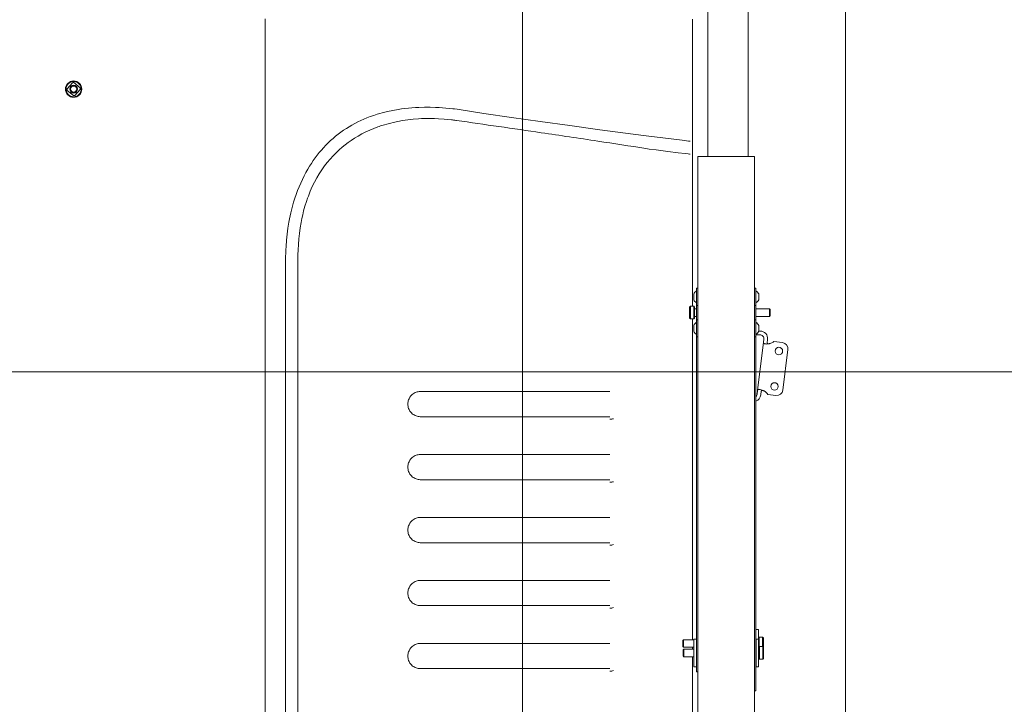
# Model space of a CAD drawing. Header units: centimetres. Extents: x -396 to 14490, y -515 to 1122.
# Tile 42 of 73: x 510 to 588, y 174 to 228. Entities that reach past the tile are written whole.
import ezdxf

# ---------------------------------------------------------------- set-up
doc = ezdxf.new("R2010")
doc.units = ezdxf.units.CM
doc.header["$MEASUREMENT"] = 0
doc.layers.add('00 - nowa technologia myjni_Nr_pióra__246', color=7, linetype='Continuous', lineweight=20, true_color=0x1db3b3)
doc.layers.add('299-A Wymiary Opisy', color=7, linetype='Continuous')
doc.layers.add('299-A Wymiary Opisy_Nr_pióra__11', color=7, linetype='Continuous', lineweight=0)
doc.layers.add('420-K Ściany_Nr_pióra__93', color=9, linetype='Continuous', lineweight=20)
doc.styles.add('STYL_AUTOMATYCZNY_1', font='arial.ttf')
doc.dimstyles.new('STYL_AUTOMATYCZNY__2', dxfattribs={"dimtxt": 13, "dimasz": 7.6, "dimexe": 0.18, "dimexo": 0.0625, "dimgap": 0, "dimtad": 1, "dimdec": 0, "dimzin": 0, "dimdsep": 46, "dimtxsty": 'STYL_AUTOMATYCZNY_1', "dimblk": 'ARROWHEAD_2', "dimblk1": 'ARROWHEAD_2', "dimblk2": 'ARROWHEAD_2', "dimcen": 0.09, "dimclrd": 7, "dimclre": 7, "dimclrt": 7, "dimadec": 0, "dimazin": 0, "dimtfac": 1, "dimtdec": 4, "dimtmove": 0, "dimatfit": 3, "dimfxl": 0, "dimtolj": 1, "dimtzin": 0, "dimarcsym": 0})

# ---------------------------------------------------------------- blocks, each defined once
blk = doc.blocks.new('*D97')
at = {"layer": '299-A Wymiary Opisy_Nr_pióra__11', "color": 7, "linetype": 'Continuous', "lineweight": 0}
for p, q in [((596.106, 544.458), (596.106, 549.348)), ((601.106, 541.571), (591.106, 547.344)), ((603.606, 544.458), (588.606, 544.458)), ((596.106, 0), (596.106, 544.458)), ((591.106, 2.887), (601.106, -2.887)), ((603.606, 0), (588.606, 0)), ((596.106, -4.89), (596.106, 0))]:
    blk.add_line(p, q, dxfattribs=at)
at = {"layer": '299-A Wymiary Opisy_Nr_pióra__11', "color": 7, "lineweight": 0, "insert": (593.506, 257.356), "char_height": 13, "attachment_point": 7, "rotation": 90, "style": 'STYL_AUTOMATYCZNY_1'}
blk.add_mtext('\\A1;{\\pql;\\fArial|b0|i0|c238|p0;\\W1.000000;544}', dxfattribs=at)
blk = doc.blocks.new('ARROWHEAD_2')
at = {"color": 0, "linetype": 'Continuous', "lineweight": 0}
for p, q in [((-0.378, -0.655), (0.378, 0.655)), ((0, 0), (-1, 0))]:
    blk.add_line(p, q, dxfattribs=at)

msp = doc.modelspace()

# ---------------------------------------------------------------- hatches: boundary and pattern name
at = {"layer": '420-K Ściany_Nr_pióra__93', "linetype": 'Continuous', "lineweight": 20}
h = msp.add_hatch(dxfattribs=at)
h.set_pattern_fill('Siatka_50x100_0001', color=9, style=0, pattern_type=2)
h.set_pattern_definition([(0, (0, 0), (0, 100), []), (90, (0, 0), (-50, 0), [])])
h.paths.add_polyline_path([(621.763, 503.715), (621.763, 4.594), (503.379, 4.594), (503.379, 414.8), (151.539, 414.8), (151.539, 4.594), (62.029, 4.594), (62.029, 455.012)])

# ---------------------------------------------------------------- linework, layer by layer
at = {"layer": '00 - nowa technologia myjni_Nr_pióra__246', "color": 132, "linetype": 'Continuous', "lineweight": 20, "true_color": 0x1db3b3}
for p, q in [((564.779, 217.161), (564.779, 258.4)), ((567.979, 217.161), (567.979, 258.4)), ((575.698, 28.353), (575.698, 239.252)), ((529.632, 228.088), (529.632, 141.5)), ((563.54, 228.052), (563.54, 205.261)), ((513.898, 222.518), (514.316, 223.006)), ((513.898, 222.518), (514.316, 223.006)), ((514.431, 223.015), (514.918, 222.596)), ((514.431, 223.015), (514.918, 222.596)), ((514.394, 221.985), (513.906, 222.404)), ((514.394, 221.985), (513.906, 222.404)), ((514.927, 222.482), (514.508, 221.994)), ((514.927, 222.482), (514.508, 221.994)), ((544.75, 220.021), (544.807, 220.013)), ((562.717, 218.44), (559.859, 218.802)), ((563.234, 218.375), (562.717, 218.44)), ((563.372, 218.357), (563.234, 218.375)), ((563.979, 217.161), (564.369, 217.161)), ((563.979, 217.161), (563.979, 18.161)), ((568.089, 217.161), (564.369, 217.161)), ((568.089, 217.161), (568.479, 217.161)), ((568.479, 217.161), (568.479, 18.161)), ((531.241, 141.5), (531.241, 208.937)), ((532.21, 208.924), (532.21, 208.94)), ((532.21, 141.5), (532.21, 208.924)), ((563.979, 206.691), (563.879, 206.691)), ((563.879, 206.691), (563.879, 205.331)), ((568.479, 205.331), (568.479, 206.691)), ((568.479, 206.691), (568.579, 206.691)), ((568.579, 205.331), (568.579, 206.691)), ((563.649, 206.212), (563.649, 206.24)), ((563.649, 206.208), (563.649, 206.212)), ((563.65, 206.207), (563.649, 206.208)), ((563.649, 206.203), (563.649, 206.208)), ((563.65, 206.207), (563.649, 206.203)), ((563.649, 206.008), (563.649, 206.203)), ((563.649, 206.008), (563.649, 205.999)), ((563.65, 206.003), (563.649, 206.008)), ((563.65, 206.003), (563.649, 205.999)), ((563.649, 205.812), (563.649, 205.999)), ((563.649, 205.812), (563.649, 205.808)), ((563.65, 205.808), (563.649, 205.812)), ((563.649, 205.808), (563.65, 205.808)), ((563.649, 205.783), (563.649, 205.808)), ((568.809, 206.215), (568.808, 206.215)), ((568.808, 206.215), (568.809, 206.211)), ((568.808, 206.02), (568.809, 206.024)), ((568.808, 206.02), (568.809, 206.015)), ((568.808, 205.816), (568.809, 205.82)), ((568.808, 205.816), (568.809, 205.815)), ((568.809, 206.24), (568.809, 206.215)), ((568.809, 206.211), (568.809, 206.215)), ((568.809, 206.211), (568.809, 206.024)), ((568.809, 206.015), (568.809, 206.024)), ((568.809, 206.015), (568.809, 205.82)), ((568.809, 205.82), (568.809, 205.815)), ((568.809, 205.815), (568.809, 205.811)), ((568.809, 205.811), (568.809, 205.783)), ((563.319, 205.201), (563.379, 205.261)), ((563.319, 205.201), (563.319, 204.388)), ((563.379, 205.261), (563.379, 204.337)), ((563.659, 205.261), (563.379, 205.261)), ((563.659, 205.261), (563.659, 204.337)), ((563.719, 205.201), (563.659, 205.261)), ((563.719, 205.201), (563.719, 204.388)), ((563.879, 205.062), (563.744, 205.062)), ((563.879, 205.331), (563.879, 204.191)), ((563.979, 205.331), (563.879, 205.331)), ((568.479, 205.331), (568.579, 205.331)), ((568.579, 204.188), (568.579, 205.332)), ((568.579, 205.162), (568.579, 204.959)), ((569.658, 205.062), (568.579, 205.062)), ((568.579, 204.959), (568.579, 204.361)), ((569.658, 205.062), (569.658, 204.507)), ((569.719, 205), (569.658, 205.062)), ((569.719, 205), (569.719, 204.559)), ((563.319, 204.388), (563.319, 204.322)), ((563.319, 204.322), (563.379, 204.261)), ((563.379, 204.337), (563.379, 204.261)), ((563.659, 204.261), (563.379, 204.261)), ((563.54, 204.261), (563.54, 178.8)), ((563.659, 204.337), (563.659, 204.261)), ((563.719, 204.322), (563.659, 204.261)), ((563.719, 204.388), (563.719, 204.322)), ((563.879, 204.461), (563.744, 204.461)), ((563.979, 204.191), (563.879, 204.191)), ((563.879, 204.191), (563.879, 202.831)), ((568.479, 202.831), (568.479, 204.191)), ((568.479, 204.191), (568.579, 204.191)), ((569.658, 204.461), (568.579, 204.461)), ((568.579, 202.831), (568.579, 204.191)), ((569.719, 204.523), (569.658, 204.461)), ((569.658, 204.507), (569.658, 204.461)), ((569.719, 204.559), (569.719, 204.523)), ((563.649, 203.712), (563.649, 203.74)), ((563.649, 203.708), (563.649, 203.712)), ((563.65, 203.707), (563.649, 203.708)), ((563.649, 203.703), (563.649, 203.708)), ((563.65, 203.707), (563.649, 203.703)), ((563.649, 203.508), (563.649, 203.703)), ((563.649, 203.508), (563.649, 203.499)), ((563.65, 203.503), (563.649, 203.508)), ((563.65, 203.503), (563.649, 203.499)), ((563.649, 203.312), (563.649, 203.499)), ((563.649, 203.312), (563.649, 203.308)), ((563.65, 203.308), (563.649, 203.312)), ((563.649, 203.308), (563.65, 203.308)), ((563.649, 203.283), (563.649, 203.308)), ((568.809, 203.715), (568.808, 203.715)), ((568.808, 203.715), (568.809, 203.711)), ((568.808, 203.52), (568.809, 203.524)), ((568.808, 203.52), (568.809, 203.515)), ((568.808, 203.316), (568.809, 203.32)), ((568.808, 203.316), (568.809, 203.315)), ((568.809, 203.74), (568.809, 203.715)), ((568.809, 203.711), (568.809, 203.715)), ((568.809, 203.711), (568.809, 203.524)), ((568.809, 203.515), (568.809, 203.524)), ((568.809, 203.515), (568.809, 203.32)), ((568.809, 203.32), (568.809, 203.315)), ((568.809, 203.315), (568.809, 203.311)), ((568.809, 203.311), (568.809, 203.283)), ((568.915, 203.3), (568.809, 203.3)), ((563.879, 176.689), (563.879, 202.832)), ((563.979, 202.831), (563.879, 202.831)), ((568.479, 202.831), (568.579, 202.831)), ((568.579, 202.832), (568.579, 176.053)), ((568.581, 203), (568.594, 203)), ((568.915, 203), (568.594, 203)), ((569.181, 202.404), (569.213, 202.663)), ((569.479, 202.367), (569.511, 202.627)), ((569.181, 202.404), (568.711, 198.574)), ((570.689, 202.381), (569.996, 202.466)), ((571.125, 201.824), (570.731, 198.615)), ((568.673, 198.263), (568.711, 198.574)), ((541.938, 198.5), (541.939, 198.5)), ((556.979, 198.5), (541.939, 198.5)), ((568.97, 198.227), (569.008, 198.538)), ((570.173, 198.18), (569.52, 198.26)), ((541.939, 196.5), (556.979, 196.5)), ((556.961, 196.5), (556.98, 196.5)), ((541.938, 193.5), (541.939, 193.5)), ((556.979, 193.5), (541.939, 193.5)), ((541.939, 191.5), (556.979, 191.5)), ((556.961, 191.5), (556.98, 191.5)), ((541.938, 188.5), (541.939, 188.5)), ((556.979, 188.5), (541.939, 188.5)), ((541.939, 186.5), (556.979, 186.5)), ((556.961, 186.5), (556.98, 186.5)), ((568.579, 184.108), (568.579, 184.079)), ((568.579, 183.902), (568.579, 184.079)), ((568.579, 183.902), (568.579, 183.873)), ((541.938, 183.5), (541.939, 183.5)), ((556.979, 183.5), (541.939, 183.5)), ((541.939, 181.5), (556.979, 181.5)), ((556.961, 181.5), (556.98, 181.5)), ((568.579, 179.6), (568.779, 179.6)), ((568.779, 178.85), (568.779, 179.6)), ((541.938, 178.5), (541.939, 178.5)), ((556.979, 178.5), (541.939, 178.5)), ((562.779, 178.739), (562.84, 178.8)), ((562.779, 178.383), (562.779, 178.739)), ((562.779, 178.261), (562.779, 178.383)), ((562.779, 178.261), (562.84, 178.2)), ((562.84, 178.353), (562.84, 178.8)), ((562.84, 178.8), (563.659, 178.8)), ((562.84, 178.2), (562.84, 178.353)), ((563.659, 176.731), (563.659, 178.85)), ((563.659, 178.85), (563.859, 178.85)), ((563.859, 176.731), (563.859, 178.85)), ((563.859, 178.8), (563.879, 178.8)), ((563.859, 178.45), (563.879, 178.47)), ((563.859, 178.364), (563.859, 178.45)), ((563.859, 177.05), (563.859, 178.364)), ((568.599, 176.731), (568.599, 178.85)), ((568.599, 178.85), (568.799, 178.85)), ((568.779, 178.94), (568.839, 179)), ((568.779, 178.85), (568.779, 178.94)), ((568.799, 176.731), (568.799, 178.85)), ((568.799, 178.19), (568.859, 178.25)), ((568.839, 178.255), (568.839, 179)), ((568.839, 179), (569.119, 179)), ((568.839, 178.23), (568.839, 178.255)), ((568.859, 177.693), (568.859, 178.25)), ((568.859, 178.25), (569.139, 178.25)), ((569.119, 178.255), (569.119, 179)), ((569.179, 178.94), (569.119, 179)), ((569.119, 178.25), (569.119, 178.255)), ((569.139, 177.693), (569.139, 178.25)), ((569.199, 178.19), (569.139, 178.25)), ((569.179, 178.285), (569.179, 178.94)), ((569.179, 178.21), (569.179, 178.285)), ((562.799, 177.989), (562.86, 178.05)), ((562.799, 177.723), (562.799, 177.989)), ((562.799, 177.511), (562.799, 177.723)), ((562.799, 177.511), (562.86, 177.45)), ((562.84, 178.2), (563.659, 178.2)), ((562.86, 177.716), (562.86, 178.05)), ((562.86, 178.05), (563.659, 178.05)), ((562.86, 177.45), (562.86, 177.716)), ((563.54, 178.2), (563.54, 178.05)), ((568.599, 178.2), (568.579, 178.22)), ((568.799, 177.7), (568.799, 178.19)), ((568.799, 177.31), (568.799, 177.7)), ((568.859, 177.25), (568.859, 177.693)), ((569.139, 177.25), (569.139, 177.693)), ((569.199, 177.7), (569.199, 178.19)), ((569.199, 177.31), (569.199, 177.7)), ((562.86, 177.45), (563.659, 177.45)), ((563.54, 177.45), (563.54, 75.062)), ((563.659, 176.65), (563.659, 176.731)), ((563.859, 177.05), (563.879, 177.03)), ((563.859, 176.65), (563.859, 176.731)), ((563.879, 176.689), (563.879, 176.25)), ((568.599, 177.3), (568.579, 177.28)), ((568.599, 176.65), (568.599, 176.731)), ((568.799, 177.31), (568.859, 177.25)), ((568.799, 176.65), (568.799, 176.731)), ((568.859, 177.25), (569.139, 177.25)), ((569.199, 177.31), (569.139, 177.25)), ((541.939, 176.5), (556.979, 176.5)), ((556.961, 176.5), (556.98, 176.5)), ((563.659, 176.65), (563.859, 176.65)), ((563.979, 176.25), (563.879, 176.25)), ((568.579, 174.735), (568.579, 176.053)), ((568.599, 176.65), (568.799, 176.65)), ((568.479, 174.735), (568.579, 174.735))]:
    msp.add_line(p, q, dxfattribs=at)
for points in [[(537.703, 220.218), (537.969, 220.32), (538.238, 220.415), (538.509, 220.503), (538.714, 220.564), (538.92, 220.622), (539.335, 220.725), (539.753, 220.813), (540.175, 220.887), (540.447, 220.927), (540.719, 220.962), (540.996, 220.991), (541.272, 221.014), (541.549, 221.033), (541.827, 221.046), (542.27, 221.057), (542.713, 221.056), (543.156, 221.044)], [(544.231, 220.973), (544.511, 220.945), (544.651, 220.929), (544.861, 220.9)], [(544.861, 220.9), (546.989, 220.575), (549.188, 220.251), (551.466, 219.926), (553.802, 219.603), (556.19, 219.282), (558.013, 219.042), (559.859, 218.802)], [(538.994, 219.645), (539.382, 219.758), (539.584, 219.81), (539.793, 219.861), (540.15, 219.937), (540.52, 220.003), (540.944, 220.065), (541.374, 220.112), (541.803, 220.145), (542.044, 220.158), (542.281, 220.166), (542.743, 220.17), (543.069, 220.164), (543.386, 220.151), (543.842, 220.121), (544.082, 220.099), (544.416, 220.064)], [(532.21, 208.94), (532.215, 209.338), (532.228, 209.746), (532.253, 210.18), (532.289, 210.623), (532.337, 211.052), (532.396, 211.482), (532.468, 211.907), (532.531, 212.224), (532.6, 212.535), (532.675, 212.837), (532.78, 213.214), (532.89, 213.568), (532.985, 213.844), (533.048, 214.015), (533.2, 214.395), (533.363, 214.763), (533.538, 215.118), (533.724, 215.46), (533.918, 215.787), (534.122, 216.1), (534.334, 216.399), (534.552, 216.681), (534.777, 216.95), (535.011, 217.207), (535.252, 217.453), (535.502, 217.688), (535.728, 217.885), (535.962, 218.075), (536.204, 218.258), (536.453, 218.434), (536.712, 218.603), (536.999, 218.776), (537.296, 218.941), (537.602, 219.097), (537.918, 219.243), (538.241, 219.378), (538.571, 219.503)], [(563.372, 217.344), (563.353, 217.345), (563.323, 217.348), (563.212, 217.359), (562.963, 217.385), (562.407, 217.449), (561.591, 217.548), (560.67, 217.669), (560.117, 217.747), (559.841, 217.789)], [(531.274, 210.019), (531.311, 210.504), (531.361, 210.989), (531.426, 211.471), (531.505, 211.951), (531.551, 212.194), (531.601, 212.437), (531.653, 212.67), (531.709, 212.901), (531.791, 213.215), (531.88, 213.526), (531.977, 213.836)], [(569.776, 202.33), (569.72, 202.311), (569.663, 202.295), (569.598, 202.282), (569.533, 202.273), (569.416, 202.268), (569.36, 202.271), (569.31, 202.277), (569.274, 202.286), (569.244, 202.297), (569.216, 202.313), (569.196, 202.332), (569.182, 202.365), (569.181, 202.404)], [(569.776, 202.33), (569.705, 202.308), (569.637, 202.297), (569.576, 202.295), (569.527, 202.303), (569.5, 202.316), (569.483, 202.335), (569.478, 202.36), (569.479, 202.367)], [(568.711, 198.574), (568.715, 198.595), (568.722, 198.614), (568.734, 198.631), (568.75, 198.645), (568.77, 198.655), (568.795, 198.662), (568.855, 198.666), (568.923, 198.659), (568.999, 198.642), (569.079, 198.617), (569.165, 198.582), (569.249, 198.538), (569.306, 198.501)], [(569.008, 198.538), (569.015, 198.56), (569.024, 198.572), (569.037, 198.58), (569.052, 198.586), (569.07, 198.588), (569.114, 198.585), (569.169, 198.571), (569.231, 198.546), (569.306, 198.501)], [(541.939, 196.5), (541.853, 196.504), (541.767, 196.515), (541.682, 196.534), (541.6, 196.56), (541.52, 196.594), (541.443, 196.634), (541.371, 196.681), (541.302, 196.734), (541.238, 196.793), (541.18, 196.857), (541.115, 196.944), (541.08, 197), (541.04, 197.077), (541.007, 197.157), (540.981, 197.241), (540.962, 197.326), (540.951, 197.413), (540.947, 197.5), (540.951, 197.588), (540.963, 197.675), (540.982, 197.76), (541.008, 197.844), (541.041, 197.924), (541.081, 198.001), (541.115, 198.056), (541.18, 198.144), (541.239, 198.208), (541.303, 198.267), (541.372, 198.32), (541.445, 198.367), (541.521, 198.407), (541.601, 198.44), (541.683, 198.466), (541.768, 198.485), (541.853, 198.496), (541.939, 198.5)], [(541.939, 191.5), (541.853, 191.504), (541.767, 191.515), (541.682, 191.534), (541.6, 191.56), (541.52, 191.594), (541.443, 191.634), (541.371, 191.681), (541.302, 191.734), (541.238, 191.793), (541.18, 191.857), (541.115, 191.944), (541.08, 192), (541.04, 192.077), (541.007, 192.157), (540.981, 192.241), (540.962, 192.326), (540.951, 192.413), (540.947, 192.5), (540.951, 192.588), (540.963, 192.675), (540.982, 192.76), (541.008, 192.844), (541.041, 192.924), (541.081, 193.001), (541.115, 193.056), (541.18, 193.144), (541.239, 193.208), (541.303, 193.267), (541.372, 193.32), (541.445, 193.367), (541.521, 193.407), (541.601, 193.44), (541.683, 193.466), (541.768, 193.485), (541.853, 193.496), (541.939, 193.5)], [(541.939, 186.5), (541.853, 186.504), (541.767, 186.515), (541.682, 186.534), (541.6, 186.56), (541.52, 186.594), (541.443, 186.634), (541.371, 186.681), (541.302, 186.734), (541.238, 186.793), (541.18, 186.857), (541.115, 186.944), (541.08, 187), (541.04, 187.077), (541.007, 187.157), (540.981, 187.241), (540.962, 187.326), (540.951, 187.413), (540.947, 187.5), (540.951, 187.588), (540.963, 187.675), (540.982, 187.76), (541.008, 187.844), (541.041, 187.924), (541.081, 188.001), (541.115, 188.056), (541.18, 188.144), (541.239, 188.208), (541.303, 188.267), (541.372, 188.32), (541.445, 188.367), (541.521, 188.407), (541.601, 188.44), (541.683, 188.466), (541.768, 188.485), (541.853, 188.496), (541.939, 188.5)], [(541.939, 181.5), (541.853, 181.504), (541.767, 181.515), (541.682, 181.534), (541.6, 181.56), (541.52, 181.594), (541.443, 181.634), (541.371, 181.681), (541.302, 181.734), (541.238, 181.793), (541.18, 181.857), (541.115, 181.944), (541.08, 182), (541.04, 182.077), (541.007, 182.157), (540.981, 182.241), (540.962, 182.326), (540.951, 182.413), (540.947, 182.5), (540.951, 182.588), (540.963, 182.675), (540.982, 182.76), (541.008, 182.844), (541.041, 182.924), (541.081, 183.001), (541.115, 183.056), (541.18, 183.144), (541.239, 183.208), (541.303, 183.267), (541.372, 183.32), (541.445, 183.367), (541.521, 183.407), (541.601, 183.44), (541.683, 183.466), (541.768, 183.485), (541.853, 183.496), (541.939, 183.5)], [(541.939, 176.5), (541.853, 176.504), (541.767, 176.515), (541.682, 176.534), (541.6, 176.56), (541.52, 176.594), (541.443, 176.634), (541.371, 176.681), (541.302, 176.734), (541.238, 176.793), (541.18, 176.857), (541.115, 176.944), (541.08, 177), (541.04, 177.077), (541.007, 177.157), (540.981, 177.241), (540.962, 177.326), (540.951, 177.413), (540.947, 177.5), (540.951, 177.588), (540.963, 177.675), (540.982, 177.76), (541.008, 177.844), (541.041, 177.924), (541.081, 178.001), (541.115, 178.056), (541.18, 178.144), (541.239, 178.208), (541.303, 178.267), (541.372, 178.32), (541.445, 178.367), (541.521, 178.407), (541.601, 178.44), (541.683, 178.466), (541.768, 178.485), (541.853, 178.496), (541.939, 178.5)]]:
    msp.add_lwpolyline(points, dxfattribs=at)
for centre, radius in [((514.412, 222.5), 0.65), ((514.412, 222.5), 0.6), ((514.412, 222.5), 0.6), ((514.412, 222.5), 0.31), ((514.412, 222.5), 0.31), ((514.412, 222.5), 0.275), ((514.412, 222.5), 0.275), ((514.412, 222.5), 0.245), ((514.412, 222.5), 0.245), ((570.406, 201.711), 0.3), ((570.06, 198.899), 0.3)]:
    msp.add_circle(centre, radius, dxfattribs=at)
for centre, radius, start, end in [((514.412, 222.5), 0.515, 87.95189, 100.75795), ((514.412, 222.5), 0.515, 87.95189, 100.75795), ((514.412, 222.5), 0.515, 177.95189, 190.75794), ((514.412, 222.5), 0.515, 177.95189, 190.75794), ((514.412, 222.5), 0.515, 357.9519, 10.75794), ((514.412, 222.5), 0.515, 357.9519, 10.75794), ((514.412, 222.5), 0.515, 267.9519, 280.75794), ((514.412, 222.5), 0.515, 267.9519, 280.75794), ((542.327, 200.12), 20.939, 84.78444, 87.73149), ((542.593, 204.551), 15.619, 82.06433, 83.29894), ((349.596, -1156.605), 1390.39, 81.648566, 81.92898), ((541.043, 211.64), 9.198, 124.37979, 137.51115), ((542.077, 209.735), 10.378, 107.27672, 109.74317), ((391.58, -870.934), 1101.65, 81.415274, 81.651018), ((427.147, -635.895), 863.936, 81.164866, 81.420841), ((548.459, 208.962), 17.217, 176.48015, 180.08203), ((564.149, 206.011), 0.55, 119.44051, 155.46415), ((568.309, 206.011), 0.55, 24.53585, 60.55948), ((564.149, 206.011), 0.55, 204.53585, 240.55949), ((568.309, 206.011), 0.55, 299.44052, 335.46415), ((563.744, 205.086), 0.025, 180, 270), ((563.744, 204.437), 0.025, 90, 180), ((564.149, 203.511), 0.55, 119.44051, 155.46415), ((564.149, 203.511), 0.55, 204.53585, 240.55949), ((568.309, 203.511), 0.55, 24.53585, 60.55948), ((568.309, 203.511), 0.55, 299.44052, 335.46415), ((568.915, 202.7), 0.6, 352.9985, 90.00052), ((568.915, 202.7), 0.3, 353, 90), ((569.577, 202.847), 0.554, 278.19127, 291.12293), ((569.524, 202.983), 0.7, 291.11475, 312.40198), ((570.628, 201.885), 0.5, 353, 83), ((570.234, 198.676), 0.5, 263, 353), ((568.375, 198.3), 0.3, 312.93327, 353), ((568.375, 198.3), 0.6, 289.91042, 353), ((569.076, 198.53), 0.0677, 159.26124, 173.57956), ((568.989, 198.05), 0.552, 54.85996, 68.82082), ((568.903, 197.929), 0.7, 28.27098, 54.88525), ((556.979, 197.435), 1.135, 270.00426, 285.63298), ((556.982, 192.418), 1.118, 269.86726, 285.73877), ((556.979, 187.435), 1.135, 270.00426, 285.63298), ((556.979, 182.435), 1.135, 270.00426, 285.63298), ((556.979, 177.435), 1.135, 270.00426, 285.63298)]:
    msp.add_arc(centre, radius, start, end, dxfattribs=at)
for centre, major_axis, ratio, start_param, end_param in [((546.973, 205.073), (12.106, -13.384), 0.713465, 2.883693, 3.044552), ((542.75, 207.735), (5.619, -12.221), 0.807204, 3.468524, 3.654899), ((541.16, 207.046), (3.208, -13.032), 0.719066, 3.778173, 3.998498)]:
    msp.add_ellipse(centre, major_axis=major_axis, ratio=ratio, start_param=start_param, end_param=end_param, dxfattribs=at)

# ---------------------------------------------------------------- dimensions: what is measured, and where the dimension line sits
at = {"layer": '299-A Wymiary Opisy', "color": 7, "linetype": 'Continuous', "lineweight": 0}
dim = msp.add_linear_dim(base=(596.106, 544.458), p1=(341.973, 0), p2=(615.229, 544.458), angle=90, dimstyle='STYL_AUTOMATYCZNY__2', dxfattribs=at)
dim.commit()
dim.dimension.update_dxf_attribs({"geometry": '*D97', "text_midpoint": (587.006, 272.196), "dimtype": 160, "text_rotation": 90})

doc.saveas('drawing.dxf')
